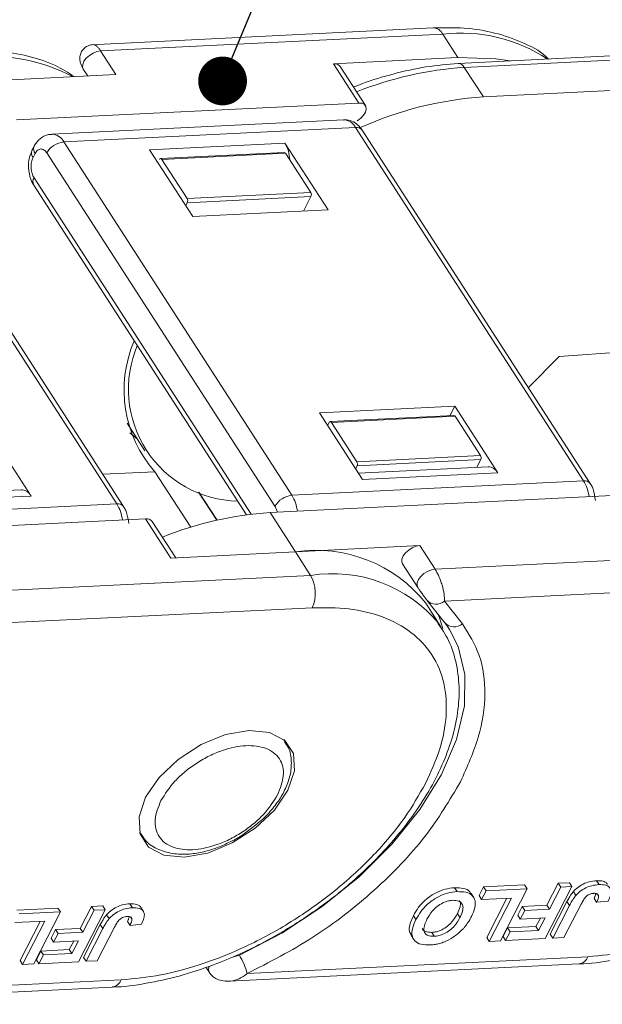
# Model space of a CAD drawing. Header units: millimetres. Extents: x 3378 to 3879, y -297 to 55.
# Tile 29 of 31: x 3778 to 3796, y -28 to 2. Entities that reach past the tile are written whole.
import ezdxf

# ---------------------------------------------------------------- set-up
doc = ezdxf.new("R2010")
doc.units = ezdxf.units.MM
doc.styles.get("Standard").update_dxf_attribs({"font": '仿宋_GB2312.ttf', "width": 0.8})
doc.dimstyles.new('副本 ISO-5', dxfattribs={"dimtxt": 3, "dimasz": 1.5, "dimexe": 1, "dimexo": 0.625, "dimgap": 0.5, "dimtad": 1, "dimtoh": 1, "dimdsep": 46, "dimtxsty": 'Standard', "dimcen": 2.5, "dimadec": 0, "dimazin": 0, "dimtfac": 1, "dimtmove": 0, "dimatfit": 3, "dimfxl": 0, "dimarcsym": 0})

msp = doc.modelspace()

# ---------------------------------------------------------------- linework, layer by layer
at = {"color": 7, "linetype": 'Continuous', "lineweight": 15}
for p, q in [((3790.382, 1.559), (3779.857, 1.038)), ((3780.155, 0.846), (3790.679, 1.367)), ((3790.679, 1.367), (3791.146, 0.643)), ((3780.623, 0.122), (3780.155, 0.846)), ((3787.318, 0.453), (3791.146, 0.643)), ((3798.796, 0.839), (3791.155, 0.461)), ((3791.341, 0.341), (3799.235, 0.732)), ((3787.318, 0.453), (3788.097, -0.754)), ((3788.303, -0.835), (3787.523, 0.372)), ((3791.926, -0.565), (3791.341, 0.341)), ((3780.623, 0.122), (3776.794, -0.068)), ((3779.622, 0.288), (3779.757, 0.079)), ((3798.384, -0.245), (3791.926, -0.565)), ((3788.097, -0.754), (3777.573, -1.275)), ((3787.623, -1.267), (3778.653, -1.711)), ((3779.024, -1.951), (3787.994, -1.507)), ((3787.994, -1.507), (3795.008, -12.373)), ((3795.213, -12.454), (3788.2, -1.588)), ((3778.11, -2.088), (3778.044, -2.215)), ((3786.038, -12.817), (3779.024, -1.951)), ((3785.824, -1.988), (3781.662, -2.194)), ((3787.149, -4.04), (3785.824, -1.988)), ((3773.642, -2.217), (3780.655, -13.084)), ((3780.861, -13.165), (3773.848, -2.298)), ((3778.077, -2.434), (3778.142, -2.306)), ((3778.501, -2.288), (3785.515, -13.154)), ((3782.987, -4.247), (3781.662, -2.194)), ((3785.802, -2.275), (3781.999, -2.463)), ((3785.839, -2.299), (3782.036, -2.487)), ((3785.839, -2.299), (3786.619, -3.506)), ((3781.962, -2.495), (3781.964, -2.491)), ((3782.036, -2.487), (3782.815, -3.694)), ((3778.097, -3.276), (3784.641, -13.416)), ((3784.783, -13.398), (3778.108, -3.056)), ((3782.815, -3.694), (3786.619, -3.506)), ((3782.822, -3.819), (3786.625, -3.63)), ((3786.395, -4.078), (3786.625, -3.63)), ((3782.822, -3.819), (3782.772, -3.915)), ((3787.149, -4.04), (3782.987, -4.247)), ((3802.131, -7.997), (3794.258, -8.549)), ((3794.258, -8.549), (3793.31, -9.505)), ((3786.883, -10.283), (3791.045, -10.077)), ((3786.883, -10.283), (3788.208, -12.336)), ((3790.895, -10.37), (3791.045, -10.077)), ((3791.045, -10.077), (3792.37, -12.13)), ((3787.136, -10.676), (3787.186, -10.58)), ((3791.023, -10.364), (3787.22, -10.552)), ((3791.061, -10.388), (3787.257, -10.576)), ((3787.257, -10.576), (3788.037, -11.784)), ((3791.061, -10.388), (3791.84, -11.595)), ((3776.693, -10.788), (3778.018, -12.84)), ((3780.972, -10.603), (3781.519, -11.451)), ((3781.286, -11.091), (3781.056, -10.894)), ((3788.037, -11.784), (3791.84, -11.595)), ((3788.043, -11.908), (3791.846, -11.72)), ((3791.725, -11.955), (3791.846, -11.72)), ((3780.221, -12.172), (3781.826, -12.093)), ((3781.826, -12.093), (3782.926, -13.797)), ((3788.043, -11.908), (3787.994, -12.004)), ((3792.073, -11.938), (3788.079, -12.136)), ((3795.008, -12.373), (3786.038, -12.817)), ((3788.208, -12.336), (3792.37, -12.13)), ((3777.72, -12.649), (3773.726, -12.846)), ((3783.167, -12.717), (3783.726, -13.583)), ((3773.855, -13.046), (3778.018, -12.84)), ((3783.735, -13.581), (3783.181, -12.722)), ((3785.366, -13.349), (3795.89, -12.828)), ((3780.655, -13.084), (3771.685, -13.528)), ((3771.014, -14.059), (3781.537, -13.538)), ((3781.537, -13.538), (3782.317, -14.746)), ((3782.465, -14.738), (3781.743, -13.619)), ((3786.145, -14.556), (3785.366, -13.349)), ((3786.145, -14.556), (3789.974, -14.366)), ((3790.442, -15.091), (3789.974, -14.366)), ((3786.145, -14.556), (3782.317, -14.746)), ((3786.145, -14.556), (3786.613, -15.28)), ((3800.965, -14.57), (3790.442, -15.091)), ((3789.441, -14.925), (3789.908, -15.649)), ((3786.613, -15.28), (3776.089, -15.801)), ((3789.916, -15.66), (3789.908, -15.649)), ((3801.015, -15.564), (3790.731, -16.073)), ((3790.191, -16.044), (3790.175, -16.021)), ((3790.191, -16.044), (3790.743, -16.743)), ((3786.662, -16.275), (3776.379, -16.784)), ((3790.623, -16.861), (3790.156, -16.136)), ((3790.731, -16.073), (3791.283, -16.772)), ((3790.552, -16.756), (3790.623, -16.861)), ((3790.727, -16.721), (3790.888, -16.946)), ((3785.785, -20.324), (3785.826, -20.382)), ((3785.828, -20.384), (3785.793, -20.33)), ((3784.537, -23.252), (3784.968, -22.916)), ((3781.384, -23.235), (3781.354, -23.184)), ((3781.357, -23.193), (3781.391, -23.247)), ((3791.93, -24.862), (3793.195, -24.799)), ((3793.195, -24.799), (3793.273, -24.92)), ((3793.881, -25.424), (3794.228, -24.748)), ((3794.228, -24.748), (3794.573, -24.731)), ((3794.306, -24.868), (3794.228, -24.748)), ((3794.573, -24.731), (3794.651, -24.851)), ((3795.408, -24.669), (3795.486, -24.79)), ((3791.12, -25.006), (3791.042, -24.886)), ((3791.626, -25.181), (3791.548, -25.061)), ((3791.793, -25.128), (3791.93, -24.862)), ((3791.793, -25.128), (3791.871, -25.249)), ((3791.871, -25.249), (3792.008, -24.982)), ((3792.008, -24.982), (3791.93, -24.862)), ((3792.008, -24.982), (3793.273, -24.92)), ((3793.273, -24.92), (3792.453, -26.518)), ((3794.651, -24.851), (3793.831, -26.45)), ((3793.959, -25.545), (3794.306, -24.868)), ((3794.306, -24.868), (3794.651, -24.851)), ((3794.694, -25.004), (3794.772, -25.125)), ((3795.434, -25.086), (3795.467, -25.136)), ((3781.056, -25.38), (3781.134, -25.501)), ((3792.791, -25.203), (3791.871, -25.249)), ((3792.03, -26.414), (3792.647, -25.21)), ((3792.108, -26.535), (3792.791, -25.203)), ((3793.122, -25.462), (3793.881, -25.424)), ((3793.881, -25.424), (3793.959, -25.545)), ((3793.982, -26.318), (3794.499, -25.31)), ((3794.06, -26.438), (3794.576, -25.431)), ((3794.935, -25.387), (3794.405, -26.421)), ((3794.499, -25.31), (3794.576, -25.431)), ((3795.333, -25.212), (3795.411, -25.333)), ((3795.411, -25.333), (3795.767, -25.295)), ((3777.577, -25.572), (3778.842, -25.51)), ((3777.655, -25.693), (3778.92, -25.63)), ((3778.92, -25.63), (3778.1, -27.229)), ((3778.842, -25.51), (3778.92, -25.63)), ((3780.299, -25.562), (3779.479, -27.16)), ((3779.529, -26.135), (3779.876, -25.458)), ((3779.607, -26.255), (3779.954, -25.579)), ((3779.876, -25.458), (3780.221, -25.441)), ((3779.954, -25.579), (3779.876, -25.458)), ((3779.954, -25.579), (3780.299, -25.562)), ((3780.221, -25.441), (3780.299, -25.562)), ((3780.341, -25.715), (3780.419, -25.836)), ((3781.471, -25.613), (3781.394, -25.492)), ((3791.208, -25.802), (3791.13, -25.681)), ((3792.986, -25.728), (3793.122, -25.462)), ((3792.986, -25.728), (3793.063, -25.849)), ((3793.063, -25.849), (3793.2, -25.582)), ((3793.122, -25.462), (3793.2, -25.582)), ((3793.2, -25.582), (3793.959, -25.545)), ((3778.439, -25.914), (3777.519, -25.959)), ((3777.677, -27.125), (3778.295, -25.921)), ((3777.755, -27.246), (3778.439, -25.914)), ((3779.629, -27.028), (3780.146, -26.021)), ((3780.146, -26.021), (3780.224, -26.141)), ((3780.981, -25.923), (3781.059, -26.044)), ((3781.059, -26.044), (3781.414, -26.006)), ((3781.081, -25.796), (3781.114, -25.847)), ((3789.774, -25.745), (3789.852, -25.866)), ((3793.823, -25.811), (3793.063, -25.849)), ((3793.545, -26.08), (3793.679, -25.818)), ((3793.623, -26.2), (3793.823, -25.811)), ((3778.633, -26.439), (3778.77, -26.172)), ((3778.711, -26.559), (3778.848, -26.293)), ((3778.77, -26.172), (3779.529, -26.135)), ((3778.77, -26.172), (3778.848, -26.293)), ((3778.848, -26.293), (3779.607, -26.255)), ((3779.529, -26.135), (3779.607, -26.255)), ((3779.707, -27.149), (3780.224, -26.141)), ((3780.583, -26.097), (3780.052, -27.132)), ((3790.416, -26.379), (3790.339, -26.258)), ((3792.534, -26.389), (3792.671, -26.123)), ((3792.612, -26.51), (3792.749, -26.244)), ((3792.671, -26.123), (3793.545, -26.08)), ((3792.671, -26.123), (3792.749, -26.244)), ((3792.749, -26.244), (3793.623, -26.2)), ((3793.545, -26.08), (3793.623, -26.2)), ((3793.982, -26.318), (3794.06, -26.438)), ((3778.633, -26.439), (3778.711, -26.559)), ((3779.47, -26.522), (3778.711, -26.559)), ((3779.192, -26.79), (3779.327, -26.529)), ((3779.27, -26.911), (3779.47, -26.522)), ((3789.704, -26.349), (3789.782, -26.47)), ((3792.03, -26.414), (3792.108, -26.535)), ((3792.453, -26.518), (3792.108, -26.535)), ((3792.534, -26.389), (3792.612, -26.51)), ((3793.831, -26.45), (3792.612, -26.51)), ((3794.405, -26.421), (3794.06, -26.438)), ((3778.182, -27.1), (3778.318, -26.834)), ((3778.318, -26.834), (3779.192, -26.79)), ((3778.318, -26.834), (3778.396, -26.954)), ((3778.396, -26.954), (3779.27, -26.911)), ((3779.192, -26.79), (3779.27, -26.911)), ((3777.677, -27.125), (3777.755, -27.246)), ((3778.1, -27.229), (3777.755, -27.246)), ((3778.182, -27.1), (3778.26, -27.221)), ((3778.26, -27.221), (3778.396, -26.954)), ((3779.479, -27.16), (3778.26, -27.221)), ((3779.629, -27.028), (3779.707, -27.149)), ((3780.052, -27.132), (3779.707, -27.149)), ((3784.121, -27.76), (3794.866, -27.228)), ((3784.422, -26.96), (3784.185, -27.028)), ((3795.143, -27.008), (3784.662, -27.527)), ((3783.396, -27.332), (3783.5, -27.493)), ((3783.504, -27.499), (3783.5, -27.493)), ((3780.79, -27.718), (3770.309, -28.237)), ((3769.769, -28.471), (3780.514, -27.939))]:
    msp.add_line(p, q, dxfattribs=at)
at = {"color": 7, "linetype": 'Continuous', "lineweight": 15, "flags": 128}
for points in [[(3780.155, 0.846), (3780.041, 0.826), (3779.923, 0.78), (3779.811, 0.71), (3779.715, 0.624), (3779.644, 0.529), (3779.604, 0.434), (3779.599, 0.347), (3779.622, 0.288)], [(3791.146, 0.643), (3792.313, 0.608), (3792.752, 0.54)], [(3788.05, -1.3), (3788.157, -1.223), (3788.243, -1.132), (3788.301, -1.036), (3788.327, -0.943), (3788.316, -0.862), (3788.271, -0.8), (3788.196, -0.763), (3788.097, -0.754)], [(3789.974, -14.366), (3789.86, -14.386), (3789.742, -14.433), (3789.63, -14.502), (3789.534, -14.589), (3789.463, -14.683), (3789.423, -14.779), (3789.418, -14.865), (3789.441, -14.925)], [(3789.908, -15.649), (3789.886, -15.59), (3789.89, -15.503), (3789.93, -15.408), (3790.001, -15.313), (3790.097, -15.227), (3790.209, -15.157), (3790.328, -15.111), (3790.442, -15.091)], [(3790.539, -16.485), (3790.58, -16.585), (3790.685, -16.912)], [(3790.888, -16.946), (3791.154, -17.465), (3791.362, -18.332), (3791.345, -19.295), (3791.102, -20.327), (3790.642, -21.399), (3789.977, -22.479), (3789.126, -23.537), (3788.114, -24.541), (3786.971, -25.464), (3785.728, -26.278), (3784.422, -26.96)], [(3781.538, -22.105), (3781.954, -21.497), (3782.544, -20.938), (3783.249, -20.483), (3784.001, -20.176), (3784.727, -20.047), (3785.354, -20.109), (3785.822, -20.355), (3786.085, -20.763), (3786.117, -21.291), (3785.915, -21.888), (3785.499, -22.496), (3784.909, -23.055), (3784.203, -23.51), (3783.451, -23.818), (3782.726, -23.947), (3782.098, -23.885), (3781.63, -23.638), (3781.368, -23.23), (3781.336, -22.702), (3781.538, -22.105)]]:
    msp.add_lwpolyline(points, dxfattribs=at)
at = {"color": 7, "linetype": 'Continuous', "lineweight": 15}
for centre, radius, start, end in [((3790.364, 1.205), 0.354, 27.2197, 87.1444), ((3791.218, -3.532), 4.929, 56.9038, 96.2838), ((3776.798, -4.65), 5.328, 62.0485, 95.0814), ((3787.353, 0.241), 0.215, 37.615, 99.37), ((3792.059, -10.492), 10.857, 93.7899, 111.7901), ((3791.151, 0.25), 0.211, 25.5746, 88.8861), ((3792.674, -11.598), 11.059, 93.8796, 114.0242), ((3787.601, -1.709), 0.443, 27.2197, 87.1444), ((3788.027, -1.726), 0.221, 38.5302, 98.4549), ((3778.637, -2.144), 0.433, 26.5027, 88.2539), ((3778.316, -2.168), 0.222, 158.8334, 218.4363), ((3779.088, -2.624), 0.676, 95.4428, 150.2318), ((3784.936, -2.515), 1.032, 0.8963, 30.6808), ((3778.25, -2.296), 0.222, 158.8334, 218.4363), ((3785.8, -2.319), 0.0443, 27.2191, 87.1512), ((3782.001, -2.502), 0.0384, 23.634, 162.0513), ((3778.282, -3.175), 0.211, 145.5815, 208.7809), ((3786.502, -3.574), 0.135, 335.4428, 30.2318), ((3782.699, -3.762), 0.135, 335.4428, 30.2318), ((3784.667, -9.581), 3.792, 156.4838, 221.4763), ((3784.448, -9.56), 3.438, 156.9563, 268.7237), ((3787.222, -10.592), 0.0384, 23.634, 162.0513), ((3791.021, -10.408), 0.0443, 27.2191, 87.1512), ((3787.92, -11.852), 0.135, 335.4428, 30.2318), ((3791.723, -11.663), 0.135, 335.4428, 30.2318), ((3792.055, -12.292), 0.354, 27.2197, 87.1444), ((3795.045, -12.58), 0.211, 36.8023, 100.0986), ((3793.954, -13.008), 1.231, 6.7909, 31.0913), ((3777.703, -13.002), 0.354, 27.2197, 87.1444), ((3786.102, -13.49), 0.676, 95.4428, 150.2318), ((3784.984, -13.453), 1.231, 6.7909, 31.0913), ((3780.692, -13.291), 0.211, 36.8023, 100.0986), ((3779.601, -13.719), 1.231, 6.7909, 31.0913), ((3781.572, -13.751), 0.215, 37.615, 99.37), ((3786.084, -24.182), 10.857, 93.7904, 111.7896), ((3786.782, -18.819), 4.31, 38.4888, 98.4962), ((3787.289, -19.473), 4.246, 39.7754, 99.1586), ((3785.678, -15.825), 1.082, 335.4428, 30.2318), ((3790.477, -15.77), 0.396, 223.8325, 309.964), ((3791.029, -16.469), 0.396, 223.8325, 309.964), ((3782.908, -27.935), 1.8, 13.0909, 32.7597), ((3794.813, -26.878), 0.355, 278.726, 338.441), ((3783.685, -27.394), 0.21, 152.7566, 207.9799), ((3780.461, -27.588), 0.355, 278.726, 338.441)]:
    msp.add_arc(centre, radius, start, end, dxfattribs=at)
for points, knots in [([(3793.934, 0.598), (3793.906, 0.626), (3793.683, 0.846), (3793.124, 1.125), (3792.289, 1.422), (3791.367, 1.572), (3790.705, 1.562), (3790.381, 1.557)], [0, 0, 0, 0, 0.034629, 0.277966, 0.522898, 0.766538, 1, 1, 1, 1]), ([(3779.928, 1.041), (3779.881, 1.035), (3779.784, 1.02), (3779.657, 0.941), (3779.566, 0.831), (3779.52, 0.71), (3779.513, 0.59), (3779.533, 0.477), (3779.572, 0.373), (3779.606, 0.315), (3779.622, 0.288)], [0, 0, 0, 0, 0.136548, 0.281211, 0.420824, 0.554321, 0.682356, 0.802092, 0.909048, 1, 1, 1, 1]), ([(3779.928, 1.041), (3779.945, 1.039), (3779.978, 1.036), (3780.037, 0.995), (3780.096, 0.933), (3780.136, 0.875), (3780.155, 0.846)], [0, 0, 0, 0, 0.264939, 0.519106, 0.763669, 1, 1, 1, 1]), ([(3779.344, 0.058), (3779.157, 0.179), (3778.73, 0.452), (3777.931, 0.706), (3777.016, 0.863), (3776.353, 0.852), (3776.029, 0.846)], [0, 0, 0, 0, 0.21061, 0.478391, 0.74476, 1, 1, 1, 1]), ([(3791.155, 0.46), (3790.827, 0.433), (3790.177, 0.38), (3789.181, 0.155), (3788.432, -0.065), (3788.025, -0.23), (3787.935, -0.266)], [0, 0, 0, 0, 0.318423, 0.630093, 0.91797, 1, 1, 1, 1]), ([(3788.196, -1.592), (3788.168, -1.55), (3788.101, -1.446), (3787.94, -1.33), (3787.766, -1.26), (3787.659, -1.274), (3787.627, -1.278)], [0, 0, 0, 0, 0.216234, 0.535795, 0.860612, 1, 1, 1, 1]), ([(3778.65, -1.723), (3778.607, -1.723), (3778.478, -1.725), (3778.286, -1.845), (3778.156, -1.983), (3778.117, -2.078), (3778.112, -2.09)], [0, 0, 0, 0, 0.184597, 0.55887, 0.947116, 1, 1, 1, 1]), ([(3778.047, -2.217), (3778.025, -2.264), (3777.971, -2.377), (3777.936, -2.561), (3777.937, -2.695), (3777.937, -2.752)], [0, 0, 0, 0, 0.28937, 0.696734, 1, 1, 1, 1]), ([(3778.142, -2.306), (3778.166, -2.27), (3778.202, -2.214), (3778.264, -2.177), (3778.315, -2.165), (3778.367, -2.172), (3778.433, -2.203), (3778.475, -2.255), (3778.501, -2.288)], [0, 0, 0, 0, 0.239443, 0.369379, 0.5, 0.629936, 0.760557, 1, 1, 1, 1]), ([(3778.108, -3.056), (3778.085, -3.013), (3778.051, -2.948), (3778.026, -2.838), (3778.016, -2.749), (3778.017, -2.659), (3778.031, -2.547), (3778.059, -2.478), (3778.077, -2.434)], [0, 0, 0, 0, 0.239443, 0.369379, 0.5, 0.629936, 0.760557, 1, 1, 1, 1]), ([(3777.937, -2.752), (3777.954, -2.87), (3777.977, -3.034), (3778.048, -3.203), (3778.088, -3.254), (3778.101, -3.272)], [0, 0, 0, 0, 0.631314, 0.874609, 1, 1, 1, 1]), ([(3795.373, -12.978), (3795.356, -12.86), (3795.333, -12.697), (3795.262, -12.528), (3795.222, -12.476), (3795.209, -12.458)], [0, 0, 0, 0, 0.630799, 0.873896, 1, 1, 1, 1]), ([(3781.021, -13.689), (3781.004, -13.571), (3780.981, -13.407), (3780.91, -13.238), (3780.87, -13.186), (3780.857, -13.169)], [0, 0, 0, 0, 0.630799, 0.873896, 1, 1, 1, 1]), ([(3785.515, -13.154), (3785.538, -13.196), (3785.568, -13.251), (3785.583, -13.321), (3785.587, -13.338)], [0, 0, 0, 0, 0.757701, 1, 1, 1, 1]), ([(3790.442, -15.091), (3790.461, -15.123), (3790.501, -15.188), (3790.558, -15.307), (3790.612, -15.439), (3790.673, -15.627), (3790.727, -15.862), (3790.73, -16.004), (3790.731, -16.073)], [0, 0, 0, 0, 0.115349, 0.234722, 0.358791, 0.488149, 0.751597, 1, 1, 1, 1]), ([(3789.916, -15.66), (3789.924, -15.672), (3789.94, -15.697), (3789.97, -15.742), (3790.005, -15.791), (3790.056, -15.863), (3790.118, -15.948), (3790.156, -15.997), (3790.175, -16.021)], [0, 0, 0, 0, 0.09517, 0.195508, 0.310112, 0.437792, 0.718545, 1, 1, 1, 1]), ([(3790.149, -21.679), (3790.307, -21.331), (3790.633, -20.614), (3790.823, -19.565), (3790.757, -18.569), (3790.391, -17.696), (3789.746, -17.002), (3788.865, -16.531), (3787.832, -16.272), (3787.044, -16.274), (3786.662, -16.275)], [0, 0, 0, 0, 0.116516, 0.240011, 0.368641, 0.5, 0.631359, 0.759989, 0.883484, 1, 1, 1, 1]), ([(3786.262, -25.926), (3786.644, -25.665), (3787.18, -25.299), (3787.907, -24.695), (3788.49, -24.159), (3789.118, -23.492), (3789.697, -22.774), (3790.208, -22.009), (3790.629, -21.216), (3790.944, -20.408), (3791.14, -19.598), (3791.205, -18.795), (3791.12, -18.013), (3790.908, -17.31), (3790.644, -16.923), (3790.526, -16.749)], [0, 0, 0, 0, 0.103042, 0.1447648, 0.2135281, 0.2841026, 0.3590103, 0.4363071, 0.5153316, 0.5956625, 0.677097, 0.7596419, 0.8436362, 0.9300421, 1, 1, 1, 1]), ([(3791.283, -16.772), (3791.48, -17.084), (3791.879, -17.713), (3792.026, -18.912), (3791.849, -20.231), (3791.432, -21.164), (3791.225, -21.625)], [0, 0, 0, 0, 0.2472209, 0.5, 0.7527791, 1, 1, 1, 1]), ([(3782.01, -22.206), (3782.137, -22.004), (3782.334, -21.692), (3782.748, -21.308), (3783.111, -21.043), (3783.503, -20.821), (3784.02, -20.607), (3784.644, -20.48), (3785.168, -20.551), (3785.487, -20.723), (3785.666, -20.916), (3785.767, -21.159), (3785.799, -21.52), (3785.677, -21.829), (3785.598, -22.029)], [0, 0, 0, 0, 0.119721, 0.184895, 0.25, 0.315174, 0.380279, 0.5, 0.619721, 0.684895, 0.75, 0.815174, 0.880279, 1, 1, 1, 1]), ([(3784.968, -22.916), (3785.024, -22.874), (3785.16, -22.773), (3785.38, -22.536), (3785.635, -22.221), (3785.855, -21.833), (3786, -21.422), (3786.037, -20.997), (3785.983, -20.631), (3785.852, -20.456), (3785.807, -20.395)], [0, 0, 0, 0, 0.060149, 0.148189, 0.291639, 0.436317, 0.589216, 0.747499, 0.912914, 1, 1, 1, 1]), ([(3795.143, -27.008), (3795.544, -26.97), (3796.371, -26.892), (3797.731, -26.514), (3799.153, -25.929), (3800.562, -25.134), (3801.866, -24.178), (3802.985, -23.123), (3803.89, -22.039), (3804.301, -21.318), (3804.501, -20.968)], [0, 0, 0, 0, 0.116516, 0.240011, 0.368641, 0.5, 0.631359, 0.759989, 0.883484, 1, 1, 1, 1]), ([(3780.79, -27.718), (3781.192, -27.68), (3782.018, -27.602), (3783.379, -27.225), (3784.801, -26.64), (3786.209, -25.845), (3787.514, -24.889), (3788.633, -23.834), (3789.537, -22.75), (3789.949, -22.029), (3790.149, -21.679)], [0, 0, 0, 0, 0.116516, 0.240011, 0.368641, 0.5, 0.631359, 0.759989, 0.883484, 1, 1, 1, 1]), ([(3791.225, -21.625), (3790.89, -22.191), (3790.208, -23.341), (3788.618, -24.989), (3786.74, -26.46), (3785.346, -27.175), (3784.662, -27.527)], [0, 0, 0, 0, 0.245823, 0.5, 0.754177, 1, 1, 1, 1]), ([(3785.598, -22.029), (3785.471, -22.231), (3785.275, -22.543), (3784.86, -22.927), (3784.498, -23.192), (3784.106, -23.414), (3783.589, -23.627), (3782.964, -23.754), (3782.441, -23.684), (3782.122, -23.512), (3781.943, -23.318), (3781.841, -23.076), (3781.809, -22.714), (3781.931, -22.406), (3782.01, -22.206)], [0, 0, 0, 0, 0.119721, 0.184895, 0.25, 0.315174, 0.380279, 0.5, 0.619721, 0.684895, 0.75, 0.815174, 0.880279, 1, 1, 1, 1]), ([(3781.4, -23.218), (3781.445, -23.296), (3781.57, -23.513), (3781.935, -23.731), (3782.415, -23.862), (3782.909, -23.862), (3783.367, -23.777), (3783.767, -23.654), (3784.014, -23.535), (3784.136, -23.476)], [0, 0, 0, 0, 0.09968, 0.280235, 0.454892, 0.630162, 0.76665, 0.88494, 1, 1, 1, 1]), ([(3784.136, -23.476), (3784.164, -23.464), (3784.302, -23.403), (3784.433, -23.319), (3784.537, -23.252)], [0, 0, 0, 0, 0.203288, 1, 1, 1, 1]), ([(3794.694, -25.004), (3794.733, -24.964), (3794.821, -24.874), (3794.996, -24.766), (3795.203, -24.689), (3795.334, -24.676), (3795.408, -24.669)], [0, 0, 0, 0, 0.206429, 0.456722, 0.693973, 1, 1, 1, 1]), ([(3794.772, -25.125), (3794.811, -25.084), (3794.899, -24.994), (3795.074, -24.886), (3795.281, -24.809), (3795.412, -24.797), (3795.486, -24.79)], [0, 0, 0, 0, 0.206429, 0.456722, 0.693973, 1, 1, 1, 1]), ([(3795.408, -24.669), (3795.48, -24.671), (3795.602, -24.673), (3795.712, -24.724), (3795.733, -24.772), (3795.739, -24.785)], [0, 0, 0, 0, 0.504908, 0.858157, 1, 1, 1, 1]), ([(3795.486, -24.79), (3795.559, -24.791), (3795.682, -24.792), (3795.805, -24.86), (3795.86, -24.966), (3795.848, -25.118), (3795.795, -25.234), (3795.767, -25.295)], [0, 0, 0, 0, 0.24093, 0.409491, 0.578642, 0.775105, 1, 1, 1, 1]), ([(3789.774, -25.745), (3789.823, -25.659), (3789.921, -25.486), (3790.158, -25.233), (3790.451, -25.037), (3790.762, -24.915), (3790.946, -24.896), (3791.042, -24.886)], [0, 0, 0, 0, 0.204609, 0.411109, 0.621842, 0.801311, 1, 1, 1, 1]), ([(3789.852, -25.866), (3789.901, -25.78), (3789.999, -25.607), (3790.236, -25.354), (3790.528, -25.158), (3790.84, -25.035), (3791.024, -25.016), (3791.12, -25.006)], [0, 0, 0, 0, 0.204609, 0.411109, 0.621842, 0.801311, 1, 1, 1, 1]), ([(3791.042, -24.886), (3791.135, -24.887), (3791.321, -24.89), (3791.493, -24.965), (3791.53, -25.048), (3791.538, -25.067)], [0, 0, 0, 0, 0.432293, 0.870179, 1, 1, 1, 1]), ([(3791.12, -25.006), (3791.214, -25.007), (3791.403, -25.009), (3791.597, -25.114), (3791.685, -25.285), (3791.678, -25.509), (3791.601, -25.679), (3791.558, -25.774)], [0, 0, 0, 0, 0.205416, 0.413489, 0.592452, 0.772931, 1, 1, 1, 1]), ([(3794.499, -25.31), (3794.51, -25.289), (3794.532, -25.246), (3794.565, -25.189), (3794.596, -25.137), (3794.626, -25.093), (3794.657, -25.048), (3794.681, -25.019), (3794.694, -25.004)], [0, 0, 0, 0, 0.20827, 0.416707, 0.561481, 0.706573, 0.852825, 1, 1, 1, 1]), ([(3794.576, -25.431), (3794.588, -25.409), (3794.61, -25.367), (3794.643, -25.309), (3794.674, -25.258), (3794.704, -25.214), (3794.735, -25.169), (3794.759, -25.14), (3794.772, -25.125)], [0, 0, 0, 0, 0.20827, 0.416707, 0.561481, 0.706573, 0.852825, 1, 1, 1, 1]), ([(3794.935, -25.387), (3794.957, -25.347), (3795, -25.268), (3795.066, -25.169), (3795.147, -25.106), (3795.218, -25.073), (3795.278, -25.061), (3795.316, -25.058), (3795.327, -25.058)], [0, 0, 0, 0, 0.2722235, 0.5466231, 0.6591264, 0.7710806, 0.9347916, 1, 1, 1, 1]), ([(3795.327, -25.058), (3795.341, -25.057), (3795.371, -25.057), (3795.405, -25.065), (3795.431, -25.077), (3795.448, -25.093), (3795.461, -25.113), (3795.465, -25.128), (3795.467, -25.136)], [0, 0, 0, 0, 0.199415, 0.404779, 0.549305, 0.697938, 0.847272, 1, 1, 1, 1]), ([(3795.333, -25.212), (3795.338, -25.202), (3795.348, -25.18), (3795.361, -25.148), (3795.373, -25.115), (3795.383, -25.085), (3795.386, -25.068), (3795.387, -25.062)], [0, 0, 0, 0, 0.208569, 0.417309, 0.643026, 0.869386, 1, 1, 1, 1]), ([(3780.341, -25.715), (3780.381, -25.674), (3780.469, -25.584), (3780.643, -25.476), (3780.851, -25.399), (3780.982, -25.387), (3781.056, -25.38)], [0, 0, 0, 0, 0.206429, 0.456722, 0.693973, 1, 1, 1, 1]), ([(3781.056, -25.38), (3781.127, -25.381), (3781.249, -25.384), (3781.36, -25.434), (3781.381, -25.482), (3781.387, -25.496)], [0, 0, 0, 0, 0.504908, 0.858157, 1, 1, 1, 1]), ([(3790.193, -25.856), (3790.243, -25.769), (3790.321, -25.632), (3790.502, -25.456), (3790.677, -25.348), (3790.846, -25.286), (3790.942, -25.277), (3790.984, -25.273)], [0, 0, 0, 0, 0.319264, 0.504624, 0.690858, 0.864593, 1, 1, 1, 1]), ([(3790.984, -25.273), (3791.047, -25.275), (3791.159, -25.279), (3791.262, -25.356), (3791.308, -25.461), (3791.294, -25.614), (3791.24, -25.732), (3791.208, -25.802)], [0, 0, 0, 0, 0.213943, 0.387352, 0.56015, 0.741367, 1, 1, 1, 1]), ([(3791.192, -25.278), (3791.203, -25.299), (3791.233, -25.354), (3791.214, -25.495), (3791.161, -25.612), (3791.13, -25.681)], [0, 0, 0, 0, 0.199624, 0.5293772, 1, 1, 1, 1]), ([(3794.867, -27.226), (3794.876, -27.226), (3795.207, -27.231), (3795.896, -27.125), (3796.928, -26.907), (3797.885, -26.595), (3798.733, -26.246), (3799.623, -25.819), (3800.232, -25.449), (3800.615, -25.215)], [0, 0, 0, 0, 0.0052362, 0.1861897, 0.3605314, 0.5410876, 0.6730228, 0.7940491, 1, 1, 1, 1]), ([(3795.467, -25.136), (3795.467, -25.149), (3795.468, -25.174), (3795.46, -25.21), (3795.448, -25.244), (3795.437, -25.273), (3795.425, -25.303), (3795.416, -25.323), (3795.411, -25.333)], [0, 0, 0, 0, 0.205288, 0.416473, 0.561717, 0.70725, 0.853541, 1, 1, 1, 1]), ([(3780.146, -26.021), (3780.157, -25.999), (3780.18, -25.957), (3780.212, -25.899), (3780.243, -25.848), (3780.273, -25.804), (3780.304, -25.759), (3780.329, -25.73), (3780.341, -25.715)], [0, 0, 0, 0, 0.20827, 0.416707, 0.561481, 0.706573, 0.852825, 1, 1, 1, 1]), ([(3780.419, -25.836), (3780.459, -25.795), (3780.547, -25.705), (3780.721, -25.597), (3780.929, -25.52), (3781.06, -25.508), (3781.134, -25.501)], [0, 0, 0, 0, 0.206429, 0.456722, 0.693973, 1, 1, 1, 1]), ([(3781.134, -25.501), (3781.206, -25.501), (3781.33, -25.503), (3781.453, -25.571), (3781.508, -25.677), (3781.496, -25.828), (3781.443, -25.944), (3781.414, -26.006)], [0, 0, 0, 0, 0.24093, 0.409491, 0.578642, 0.775105, 1, 1, 1, 1]), ([(3791.13, -25.681), (3791.08, -25.768), (3791.003, -25.904), (3790.825, -26.077), (3790.656, -26.182), (3790.485, -26.244), (3790.386, -26.254), (3790.339, -26.258)], [0, 0, 0, 0, 0.319417, 0.499226, 0.680002, 0.847806, 1, 1, 1, 1]), ([(3780.224, -26.141), (3780.235, -26.12), (3780.258, -26.077), (3780.29, -26.02), (3780.321, -25.969), (3780.351, -25.924), (3780.382, -25.88), (3780.407, -25.85), (3780.419, -25.836)], [0, 0, 0, 0, 0.20827, 0.416707, 0.561481, 0.706573, 0.852825, 1, 1, 1, 1]), ([(3780.514, -27.937), (3780.524, -27.937), (3780.854, -27.941), (3781.543, -27.836), (3782.575, -27.618), (3783.533, -27.306), (3784.381, -26.956), (3785.271, -26.53), (3785.879, -26.159), (3786.262, -25.926)], [0, 0, 0, 0, 0.0052362, 0.1861897, 0.3605314, 0.5410876, 0.6730228, 0.7940491, 1, 1, 1, 1]), ([(3780.583, -26.097), (3780.604, -26.058), (3780.647, -25.978), (3780.714, -25.879), (3780.794, -25.816), (3780.865, -25.784), (3780.926, -25.772), (3780.964, -25.769), (3780.975, -25.768)], [0, 0, 0, 0, 0.2722235, 0.5466231, 0.6591264, 0.7710806, 0.9347916, 1, 1, 1, 1]), ([(3780.975, -25.768), (3780.989, -25.768), (3781.018, -25.767), (3781.052, -25.775), (3781.078, -25.788), (3781.096, -25.803), (3781.108, -25.823), (3781.112, -25.839), (3781.114, -25.847)], [0, 0, 0, 0, 0.199415, 0.404779, 0.549305, 0.697938, 0.847272, 1, 1, 1, 1]), ([(3780.981, -25.923), (3780.986, -25.912), (3780.996, -25.891), (3781.009, -25.858), (3781.021, -25.825), (3781.031, -25.796), (3781.033, -25.779), (3781.034, -25.773)], [0, 0, 0, 0, 0.208569, 0.417309, 0.643026, 0.869386, 1, 1, 1, 1]), ([(3781.114, -25.847), (3781.115, -25.859), (3781.116, -25.884), (3781.107, -25.921), (3781.096, -25.955), (3781.085, -25.984), (3781.073, -26.014), (3781.063, -26.034), (3781.059, -26.044)], [0, 0, 0, 0, 0.205288, 0.416473, 0.561717, 0.70725, 0.853541, 1, 1, 1, 1]), ([(3789.714, -26.343), (3789.692, -26.308), (3789.637, -26.221), (3789.656, -26.01), (3789.732, -25.84), (3789.774, -25.745)], [0, 0, 0, 0, 0.233431, 0.573229, 1, 1, 1, 1]), ([(3790.284, -26.645), (3790.19, -26.644), (3790.001, -26.643), (3789.807, -26.534), (3789.721, -26.361), (3789.731, -26.132), (3789.809, -25.961), (3789.852, -25.866)], [0, 0, 0, 0, 0.203933, 0.41017, 0.593215, 0.773531, 1, 1, 1, 1]), ([(3790.416, -26.379), (3790.346, -26.377), (3790.227, -26.372), (3790.126, -26.291), (3790.085, -26.175), (3790.115, -26.022), (3790.168, -25.909), (3790.193, -25.856)], [0, 0, 0, 0, 0.241919, 0.409044, 0.576174, 0.800887, 1, 1, 1, 1]), ([(3791.208, -25.802), (3791.158, -25.889), (3791.081, -26.025), (3790.903, -26.197), (3790.733, -26.302), (3790.563, -26.365), (3790.464, -26.374), (3790.416, -26.379)], [0, 0, 0, 0, 0.319417, 0.499226, 0.680002, 0.847806, 1, 1, 1, 1]), ([(3791.558, -25.774), (3791.547, -25.795), (3791.525, -25.838), (3791.486, -25.904), (3791.442, -25.973), (3791.391, -26.044), (3791.335, -26.115), (3791.291, -26.161), (3791.269, -26.184)], [0, 0, 0, 0, 0.15395, 0.308181, 0.478699, 0.649961, 0.824203, 1, 1, 1, 1]), ([(3790.339, -26.258), (3790.27, -26.255), (3790.153, -26.25), (3790.064, -26.192), (3790.051, -26.149), (3790.048, -26.141)], [0, 0, 0, 0, 0.540739, 0.914295, 1, 1, 1, 1]), ([(3791.269, -26.184), (3791.228, -26.224), (3791.146, -26.302), (3790.967, -26.434), (3790.81, -26.52), (3790.706, -26.56), (3790.694, -26.564)], [0, 0, 0, 0, 0.2509005, 0.5021621, 0.9465313, 1, 1, 1, 1]), ([(3790.694, -26.564), (3790.668, -26.573), (3790.615, -26.591), (3790.541, -26.61), (3790.472, -26.624), (3790.409, -26.634), (3790.346, -26.642), (3790.305, -26.644), (3790.284, -26.645)], [0, 0, 0, 0, 0.185429, 0.37219, 0.527708, 0.683877, 0.841678, 1, 1, 1, 1]), ([(3783.504, -27.499), (3783.533, -27.536), (3783.587, -27.606), (3783.714, -27.69), (3783.892, -27.758), (3784.04, -27.759), (3784.124, -27.76)], [0, 0, 0, 0, 0.206269, 0.38248, 0.648247, 1, 1, 1, 1]), ([(3784.662, -27.527), (3784.582, -27.586), (3784.422, -27.705), (3784.241, -27.74), (3784.15, -27.758)], [0, 0, 0, 0, 0.497831, 1, 1, 1, 1]), ([(3784.15, -27.758), (3784.103, -27.762), (3784.046, -27.766), (3783.994, -27.752), (3783.985, -27.749)], [0, 0, 0, 0, 0.830776, 1, 1, 1, 1])]:
    msp.add_open_spline(points, degree=3, knots=knots, dxfattribs=at)

# ---------------------------------------------------------------- leaders
at = {"color": 5, "lineweight": 9}
msp.add_leader([(3783.906, -0.076), (3791.139, 17.403), (3792.639, 17.403)], dimstyle='副本 ISO-5', override={"dimgap": 0.5, "dimtad": 0, "dimldrblk": 'Dot'}, dxfattribs=at)

doc.saveas('drawing.dxf')
